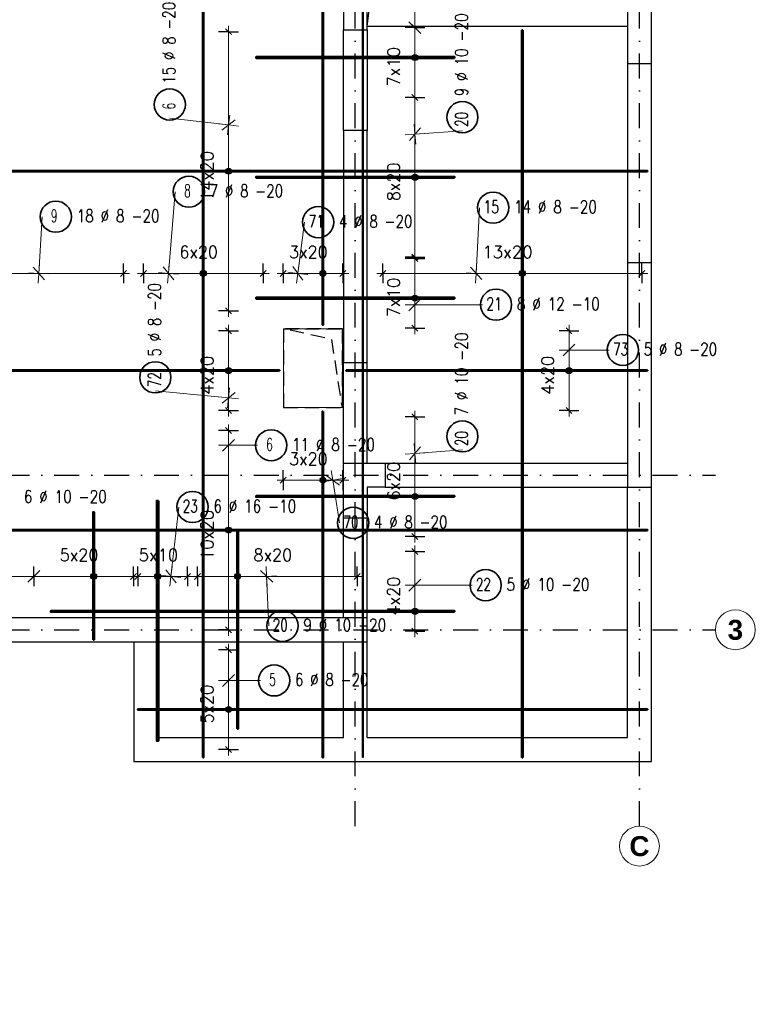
# Model space of a CAD drawing. Header units: millimetres. Extents: x -59549 to 24928, y -40343 to 39139.
# Tile 18 of 27: x 17406 to 24784, y -7466 to 2411. Entities that reach past the tile are written whole.
import ezdxf
from ezdxf.enums import TextEntityAlignment as Align

# ---------------------------------------------------------------- set-up
doc = ezdxf.new("R2010")
doc.units = ezdxf.units.MM
doc.header["$MEASUREMENT"] = 0
for name, pattern in [('DASHDOT', [25.4, 12.7, -6.35, 0, -6.35]), ('DASHDOTX2', [2, 1, -0.5, 0, -0.5]), ('Hidden', [7.14375, 4.7625, -2.38125])]:
    doc.linetypes.add(name, pattern=pattern)
for name, color, linetype in [('k-nadproża', 4, 'Hidden'), ('k-osie', 1, 'DASHDOT'), ('k-stropy', 4, 'Hidden'), ('k-ściany', 2, 'Continuous')]:
    doc.layers.add(name, color=color, linetype=linetype)
doc.layers.add('Ogólne', color=7, linetype='Continuous', lineweight=25)
doc.styles.add('ROMANS', font='romans__.ttf')
doc.styles.add('STYL_AUTOMATYCZNY_1', font='arialbd.ttf')

# ---------------------------------------------------------------- blocks, each defined once
blk = doc.blocks.new('KRESKOWANIE_7')
at = {"layer": 'Ogólne', "color": 7, "linetype": 'Continuous', "lineweight": 18, "transparency": 33554687}
for p, q in [((21.3103, 2.3911), (21.4303, 2.2711)), ((21.3703, 2.3311), (21.3703, 2.4311)), ((21.3703, 2.3311), (21.2703, 2.3311)), ((21.3703, 2.3311), (21.3703, 2.2311)), ((21.3703, 2.3311), (21.4703, 2.3311))]:
    blk.add_line(p, q, dxfattribs=at)
blk.add_lwpolyline([(21.9133, 2.7823), (21.3703, 2.7823), (21.3703, 2.3311)], dxfattribs=at)
blk = doc.blocks.new('KRESKOWANIE_8')
at = {"layer": 'Ogólne', "color": 7, "linetype": 'Continuous', "lineweight": 18, "transparency": 33554687}
for p, q in [((21.4303, -3.2022), (21.3103, -3.3222)), ((21.3703, -3.2622), (21.3703, -3.1622)), ((21.3703, -3.2622), (21.2703, -3.2622)), ((21.943, -3.2622), (21.3703, -3.2622)), ((21.3703, -3.2622), (21.4703, -3.2622)), ((21.3703, -3.2622), (21.3703, -3.3622))]:
    blk.add_line(p, q, dxfattribs=at)
blk = doc.blocks.new('KRESKOWANIE_9')
at = {"layer": 'Ogólne', "color": 7, "linetype": 'Continuous', "lineweight": 18, "transparency": 33554687}
for p, q in [((19.0021, -2.4776), (18.9224, -3.1732)), ((18.8697, -3.1067), (18.9752, -3.2396)), ((18.9224, -3.1732), (18.9338, -3.0738)), ((18.9224, -3.1732), (18.8231, -3.1618)), ((18.9224, -3.1732), (18.9111, -3.2725)), ((18.9224, -3.1732), (19.0218, -3.1845))]:
    blk.add_line(p, q, dxfattribs=at)
blk = doc.blocks.new('KRESKOWANIE_10')
at = {"layer": 'Ogólne', "color": 7, "linetype": 'Continuous', "lineweight": 18, "transparency": 33554687}
for p, q in [((17.4867, -3.2332), (17.6067, -3.1132)), ((17.5467, -3.1732), (17.5467, -3.0732)), ((17.5467, -3.1732), (17.4467, -3.1732)), ((17.5467, -3.1732), (17.6467, -3.1732)), ((17.5467, -3.1732), (17.5467, -3.2732))]:
    blk.add_line(p, q, dxfattribs=at)
blk.add_lwpolyline([(17.1013, -2.3817), (17.0217, -3.1732), (17.5467, -3.1732)], dxfattribs=at)
blk = doc.blocks.new('KRESKOWANIE_60')
at = {"layer": 'Ogólne', "color": 7, "linetype": 'Continuous', "lineweight": 18, "transparency": 33554687}
for p, q in [((22.0177, 0.5251), (21.9836, -0.1336)), ((21.9267, -0.0706), (22.0404, -0.1966)), ((21.9836, -0.1336), (21.9887, -0.0338)), ((21.9836, -0.1336), (21.8837, -0.1285)), ((21.9836, -0.1336), (21.9784, -0.2335)), ((21.9836, -0.1336), (22.0834, -0.1388))]:
    blk.add_line(p, q, dxfattribs=at)
blk = doc.blocks.new('KRESKOWANIE_61')
at = {"layer": 'Ogólne', "color": 7, "linetype": 'Continuous', "lineweight": 18, "transparency": 33554687}
for p, q in [((17.6312, 0.4346), (17.5971, -0.1336)), ((17.5408, -0.0701), (17.6534, -0.1971)), ((17.5971, -0.1336), (17.6031, -0.0338)), ((17.5971, -0.1336), (17.4972, -0.1276)), ((17.5971, -0.1336), (17.5911, -0.2334)), ((17.5971, -0.1336), (17.6969, -0.1396))]:
    blk.add_line(p, q, dxfattribs=at)
blk = doc.blocks.new('KRESKOWANIE_62')
at = {"layer": 'Ogólne', "color": 7, "linetype": 'Continuous', "lineweight": 18, "transparency": 33554687}
for p, q in [((18.966, 0.6854), (18.8978, -0.1336)), ((18.843, -0.0688), (18.9526, -0.1984)), ((18.8978, -0.1336), (18.9061, -0.034)), ((18.8978, -0.1336), (18.7981, -0.1253)), ((18.8978, -0.1336), (18.8895, -0.2333)), ((18.8978, -0.1336), (18.9975, -0.1419))]:
    blk.add_line(p, q, dxfattribs=at)
blk = doc.blocks.new('KRESKOWANIE_63')
at = {"layer": 'Ogólne', "color": 7, "linetype": 'Continuous', "lineweight": 18, "transparency": 33554687}
for p, q in [((20.2635, 0.38), (20.1952, -0.1336)), ((20.1436, -0.0662), (20.2468, -0.201)), ((20.1952, -0.1336), (20.2084, -0.0345)), ((20.1952, -0.1336), (20.0961, -0.1205)), ((20.1952, -0.1336), (20.182, -0.2328)), ((20.1952, -0.1336), (20.2943, -0.1468))]:
    blk.add_line(p, q, dxfattribs=at)
blk = doc.blocks.new('KRESKOWANIE_64')
at = {"layer": 'Ogólne', "color": 7, "linetype": 'Continuous', "lineweight": 18, "transparency": 33554687}
for p, q in [((19.5002, -4.2173), (19.5002, -4.1173)), ((19.5002, -4.2173), (19.4002, -4.2173)), ((19.5602, -4.1573), (19.4402, -4.2773)), ((19.8215, -4.2173), (19.5002, -4.2173)), ((19.5002, -4.2173), (19.6002, -4.2173)), ((19.5002, -4.2173), (19.5002, -4.3173))]:
    blk.add_line(p, q, dxfattribs=at)
blk = doc.blocks.new('KRESKOWANIE_66')
at = {"layer": 'Ogólne', "color": 7, "linetype": 'Continuous', "lineweight": 18, "transparency": 33554687}
for p, q in [((18.911, 1.423), (19.5002, 1.3547)), ((19.4337, 1.302), (19.5667, 1.4074)), ((19.5002, 1.3547), (19.5117, 1.4541)), ((19.5002, 1.3547), (19.4009, 1.3662)), ((19.5002, 1.3547), (19.4887, 1.2554)), ((19.5002, 1.3547), (19.5995, 1.3432))]:
    blk.add_line(p, q, dxfattribs=at)
blk = doc.blocks.new('KRESKOWANIE_67')
at = {"layer": 'Ogólne', "color": 7, "linetype": 'Continuous', "lineweight": 18, "transparency": 33554687}
for p, q in [((19.5002, -1.3815), (19.5095, -1.2819)), ((18.7663, -1.3133), (19.5002, -1.3815)), ((19.5002, -1.3815), (19.4006, -1.3722)), ((19.4349, -1.4357), (19.5655, -1.3273)), ((19.5002, -1.3815), (19.4909, -1.4811)), ((19.5002, -1.3815), (19.5998, -1.3908))]:
    blk.add_line(p, q, dxfattribs=at)
blk = doc.blocks.new('KRESKOWANIE_68')
at = {"layer": 'Ogólne', "color": 7, "linetype": 'Continuous', "lineweight": 18, "transparency": 33554687}
for p, q in [((22.9752, -0.8426), (22.8552, -0.9626)), ((22.9152, -0.9026), (22.9152, -0.8026)), ((22.9152, -0.9026), (22.8152, -0.9026)), ((23.3193, -0.9026), (22.9152, -0.9026)), ((22.9152, -0.9026), (23.0152, -0.9026)), ((22.9152, -0.9026), (22.9152, -1.0026))]:
    blk.add_line(p, q, dxfattribs=at)
blk = doc.blocks.new('KRESKOWANIE_69')
at = {"layer": 'Ogólne', "color": 7, "linetype": 'Continuous', "lineweight": 18, "transparency": 33554687}
for p, q in [((19.5002, -1.8588), (19.5002, -1.7588)), ((19.5002, -1.8588), (19.4002, -1.8588)), ((19.5602, -1.7988), (19.4402, -1.9188)), ((19.7912, -1.8588), (19.5002, -1.8588)), ((19.5002, -1.8588), (19.6002, -1.8588)), ((19.5002, -1.8588), (19.5002, -1.9588))]:
    blk.add_line(p, q, dxfattribs=at)
blk = doc.blocks.new('KRESKOWANIE_70')
at = {"layer": 'Ogólne', "color": 7, "linetype": 'Continuous', "lineweight": 18, "transparency": 33554687}
for p, q in [((20.6146, -2.2586), (20.4772, -2.159)), ((20.5459, -2.2088), (20.5301, -2.11)), ((20.5459, -2.2088), (20.4471, -2.2245)), ((20.5459, -2.2088), (20.6446, -2.193)), ((20.6141, -2.6362), (20.5459, -2.2088)), ((20.5459, -2.2088), (20.5616, -2.3075))]:
    blk.add_line(p, q, dxfattribs=at)
blk = doc.blocks.new('KRESKOWANIE_71')
at = {"layer": 'Ogólne', "color": 7, "linetype": 'Continuous', "lineweight": 18, "transparency": 33554687}
for p, q in [((19.9445, -3.2303), (19.8192, -3.116)), ((19.8818, -3.1732), (19.8773, -3.0733)), ((19.8818, -3.1732), (19.7819, -3.1777)), ((19.8818, -3.1732), (19.9817, -3.1686)), ((19.9046, -3.6694), (19.8818, -3.1732)), ((19.8818, -3.1732), (19.8864, -3.2731))]:
    blk.add_line(p, q, dxfattribs=at)
blk = doc.blocks.new('KRESKOWANIE_72')
at = {"layer": 'Ogólne', "color": 7, "linetype": 'Continuous', "lineweight": 18, "transparency": 33554687}
for p, q in [((21.4259, -1.8756), (21.3148, -2.0039)), ((21.3703, -1.9398), (21.3632, -1.84)), ((21.3703, -1.9398), (21.2706, -1.9469)), ((21.8458, -1.9056), (21.3703, -1.9398)), ((21.3703, -1.9398), (21.4701, -1.9326)), ((21.3703, -1.9398), (21.3775, -2.0395))]:
    blk.add_line(p, q, dxfattribs=at)
blk = doc.blocks.new('KRESKOWANIE_73')
at = {"layer": 'Ogólne', "color": 7, "linetype": 'Continuous', "lineweight": 18, "transparency": 33554687}
for p, q in [((21.4303, -0.3881), (21.3103, -0.5081)), ((21.3703, -0.4481), (21.3703, -0.3481)), ((21.3703, -0.4481), (21.2703, -0.4481)), ((22.0468, -0.4481), (21.3703, -0.4481)), ((21.3703, -0.4481), (21.4703, -0.4481)), ((21.3703, -0.4481), (21.3703, -0.5481))]:
    blk.add_line(p, q, dxfattribs=at)
blk = doc.blocks.new('KRESKOWANIE_74')
at = {"layer": 'Ogólne', "color": 7, "linetype": 'Continuous', "lineweight": 18, "transparency": 33554687}
for p, q in [((21.4259, 1.3269), (21.3148, 1.1986)), ((21.3703, 1.2627), (21.3632, 1.3625)), ((21.8458, 1.2969), (21.3703, 1.2627)), ((21.3703, 1.2627), (21.2706, 1.2556)), ((21.3703, 1.2627), (21.4701, 1.2699)), ((21.3703, 1.2627), (21.3775, 1.163))]:
    blk.add_line(p, q, dxfattribs=at)

msp = doc.modelspace()

# ---------------------------------------------------------------- hatches: boundary and pattern name
at = {"layer": 'Ogólne', "linetype": 'Continuous', "lineweight": 25, "transparency": 33554687}
for points in [[(21340.33, 2031.08), (21400.33, 2031.08), (21396.13, 2046.08)], [(21340.33, 2031.08), (21396.13, 2046.08), (21344.53, 2046.08)], [(21344.53, 2016.08), (21400.33, 2031.08), (21340.33, 2031.08)], [(21344.53, 2046.08), (21396.13, 2046.08), (21385.33, 2056.88)], [(21344.53, 2046.08), (21385.33, 2056.88), (21355.33, 2056.88)], [(21344.53, 2016.08), (21396.13, 2016.08), (21400.33, 2031.08)], [(21355.33, 2005.28), (21396.13, 2016.08), (21344.53, 2016.08)], [(21355.33, 2056.88), (21385.33, 2056.88), (21370.33, 2061.08)], [(21355.33, 2005.28), (21385.33, 2005.28), (21396.13, 2016.08)], [(21385.33, 2005.28), (21355.33, 2005.28), (21370.33, 2001.08)], [(19470.21, 890.82), (19530.21, 890.82), (19526.01, 905.82)], [(19470.21, 890.82), (19526.01, 905.82), (19474.41, 905.82)], [(19474.41, 875.82), (19530.21, 890.82), (19470.21, 890.82)], [(19474.41, 905.82), (19526.01, 905.82), (19515.21, 916.62)], [(19474.41, 905.82), (19515.21, 916.62), (19485.21, 916.62)], [(19474.41, 875.82), (19526.01, 875.82), (19530.21, 890.82)], [(19485.21, 916.62), (19515.21, 916.62), (19500.21, 920.82)], [(19485.21, 865.02), (19526.01, 875.82), (19474.41, 875.82)], [(19485.21, 865.02), (19515.21, 865.02), (19526.01, 875.82)], [(19515.21, 865.02), (19485.21, 865.02), (19500.21, 860.82)], [(21340.33, 830.34), (21400.33, 830.34), (21396.13, 845.34)], [(21340.33, 830.34), (21396.13, 845.34), (21344.53, 845.34)], [(21344.53, 815.34), (21400.33, 830.34), (21340.33, 830.34)], [(21344.53, 845.34), (21396.13, 845.34), (21385.33, 856.14)], [(21344.53, 845.34), (21385.33, 856.14), (21355.33, 856.14)], [(21344.53, 815.34), (21396.13, 815.34), (21400.33, 830.34)], [(21355.33, 804.54), (21396.13, 815.34), (21344.53, 815.34)], [(21355.33, 856.14), (21385.33, 856.14), (21370.33, 860.34)], [(21355.33, 804.54), (21385.33, 804.54), (21396.13, 815.34)], [(21385.33, 804.54), (21355.33, 804.54), (21370.33, 800.34)], [(19220.93, -148.62), (19220.93, -118.62), (19216.73, -133.62)], [(19220.93, -118.62), (19231.73, -159.42), (19231.73, -107.82)], [(19220.93, -118.62), (19220.93, -148.62), (19231.73, -159.42)], [(19231.73, -107.82), (19246.73, -163.62), (19246.73, -103.62)], [(19231.73, -107.82), (19231.73, -159.42), (19246.73, -163.62)], [(19246.73, -103.62), (19246.73, -163.62), (19261.73, -159.42)], [(19246.73, -103.62), (19261.73, -159.42), (19261.73, -107.82)], [(19261.73, -107.82), (19261.73, -159.42), (19272.53, -148.62)], [(19261.73, -107.82), (19272.53, -148.62), (19272.53, -118.62)], [(19272.53, -118.62), (19272.53, -148.62), (19276.73, -133.62)], [(20420.93, -148.62), (20420.93, -118.62), (20416.73, -133.62)], [(20420.93, -118.62), (20431.73, -159.42), (20431.73, -107.82)], [(20420.93, -118.62), (20420.93, -148.62), (20431.73, -159.42)], [(20431.73, -107.82), (20446.73, -163.62), (20446.73, -103.62)], [(20431.73, -107.82), (20431.73, -159.42), (20446.73, -163.62)], [(20446.73, -103.62), (20446.73, -163.62), (20461.73, -159.42)], [(20446.73, -103.62), (20461.73, -159.42), (20461.73, -107.82)], [(20461.73, -107.82), (20461.73, -159.42), (20472.53, -148.62)], [(20461.73, -107.82), (20472.53, -148.62), (20472.53, -118.62)], [(20472.53, -118.62), (20472.53, -148.62), (20476.73, -133.62)], [(22420.93, -148.62), (22420.93, -118.62), (22416.73, -133.62)], [(22420.93, -118.62), (22431.73, -159.42), (22431.73, -107.82)], [(22420.93, -118.62), (22420.93, -148.62), (22431.73, -159.42)], [(22431.73, -107.82), (22446.73, -163.62), (22446.73, -103.62)], [(22431.73, -107.82), (22431.73, -159.42), (22446.73, -163.62)], [(22446.73, -103.62), (22446.73, -163.62), (22461.73, -159.42)], [(22446.73, -103.62), (22461.73, -159.42), (22461.73, -107.82)], [(22461.73, -107.82), (22461.73, -159.42), (22472.53, -148.62)], [(22461.73, -107.82), (22472.53, -148.62), (22472.53, -118.62)], [(22472.53, -118.62), (22472.53, -148.62), (22476.73, -133.62)], [(21340.33, -383.1), (21400.33, -383.1), (21396.13, -368.1)], [(21340.33, -383.1), (21396.13, -368.1), (21344.53, -368.1)], [(21344.53, -398.1), (21400.33, -383.1), (21340.33, -383.1)], [(21344.53, -368.1), (21396.13, -368.1), (21385.33, -357.3)], [(21344.53, -368.1), (21385.33, -357.3), (21355.33, -357.3)], [(21344.53, -398.1), (21396.13, -398.1), (21400.33, -383.1)], [(21355.33, -357.3), (21385.33, -357.3), (21370.33, -353.1)], [(21355.33, -408.9), (21396.13, -398.1), (21344.53, -398.1)], [(21355.33, -408.9), (21385.33, -408.9), (21396.13, -398.1)], [(21385.33, -408.9), (21355.33, -408.9), (21370.33, -413.1)], [(19474.41, -1094.18), (19526.01, -1094.18), (19515.21, -1083.38)], [(19474.41, -1094.18), (19515.21, -1083.38), (19485.21, -1083.38)], [(19485.21, -1083.38), (19515.21, -1083.38), (19500.21, -1079.18)], [(22889.42, -1094.18), (22941.02, -1094.18), (22930.22, -1083.38)], [(22889.42, -1094.18), (22930.22, -1083.38), (22900.22, -1083.38)], [(22900.22, -1083.38), (22930.22, -1083.38), (22915.22, -1079.18)], [(19470.21, -1109.18), (19530.21, -1109.18), (19526.01, -1094.18)], [(19470.21, -1109.18), (19526.01, -1094.18), (19474.41, -1094.18)], [(19474.41, -1124.18), (19530.21, -1109.18), (19470.21, -1109.18)], [(19474.41, -1124.18), (19526.01, -1124.18), (19530.21, -1109.18)], [(19485.21, -1134.98), (19526.01, -1124.18), (19474.41, -1124.18)], [(19485.21, -1134.98), (19515.21, -1134.98), (19526.01, -1124.18)], [(19515.21, -1134.98), (19485.21, -1134.98), (19500.21, -1139.18)], [(22885.22, -1109.18), (22945.22, -1109.18), (22941.02, -1094.18)], [(22885.22, -1109.18), (22941.02, -1094.18), (22889.42, -1094.18)], [(22889.42, -1124.18), (22945.22, -1109.18), (22885.22, -1109.18)], [(22889.42, -1124.18), (22941.02, -1124.18), (22945.22, -1109.18)], [(22900.22, -1134.98), (22941.02, -1124.18), (22889.42, -1124.18)], [(22900.22, -1134.98), (22930.22, -1134.98), (22941.02, -1124.18)], [(22930.22, -1134.98), (22900.22, -1134.98), (22915.22, -1139.18)], [(20420.93, -2223.77), (20420.93, -2193.77), (20416.73, -2208.77)], [(20420.93, -2193.77), (20431.73, -2234.57), (20431.73, -2182.97)], [(20420.93, -2193.77), (20420.93, -2223.77), (20431.73, -2234.57)], [(20431.73, -2182.97), (20446.73, -2238.77), (20446.73, -2178.77)], [(20431.73, -2182.97), (20431.73, -2234.57), (20446.73, -2238.77)], [(20446.73, -2178.77), (20446.73, -2238.77), (20461.73, -2234.57)], [(20446.73, -2178.77), (20461.73, -2234.57), (20461.73, -2182.97)], [(20461.73, -2182.97), (20461.73, -2234.57), (20472.53, -2223.77)], [(20461.73, -2182.97), (20472.53, -2223.77), (20472.53, -2193.77)], [(20472.53, -2193.77), (20472.53, -2223.77), (20476.73, -2208.77)], [(21340.33, -2372.15), (21400.33, -2372.15), (21396.13, -2357.15)], [(21340.33, -2372.15), (21396.13, -2357.15), (21344.53, -2357.15)], [(21344.53, -2357.15), (21396.13, -2357.15), (21385.33, -2346.35)], [(21344.53, -2357.15), (21385.33, -2346.35), (21355.33, -2346.35)], [(21355.33, -2346.35), (21385.33, -2346.35), (21370.33, -2342.15)], [(21344.53, -2387.15), (21400.33, -2372.15), (21340.33, -2372.15)], [(21344.53, -2387.15), (21396.13, -2387.15), (21400.33, -2372.15)], [(21355.33, -2397.95), (21396.13, -2387.15), (21344.53, -2387.15)], [(21355.33, -2397.95), (21385.33, -2397.95), (21396.13, -2387.15)], [(21385.33, -2397.95), (21355.33, -2397.95), (21370.33, -2402.15)], [(19470.21, -2709.18), (19530.21, -2709.18), (19526.01, -2694.18)], [(19470.21, -2709.18), (19526.01, -2694.18), (19474.41, -2694.18)], [(19474.41, -2724.18), (19530.21, -2709.18), (19470.21, -2709.18)], [(19474.41, -2694.18), (19526.01, -2694.18), (19515.21, -2683.38)], [(19474.41, -2694.18), (19515.21, -2683.38), (19485.21, -2683.38)], [(19474.41, -2724.18), (19526.01, -2724.18), (19530.21, -2709.18)], [(19485.21, -2734.98), (19526.01, -2724.18), (19474.41, -2724.18)], [(19485.21, -2683.38), (19515.21, -2683.38), (19500.21, -2679.18)], [(19485.21, -2734.98), (19515.21, -2734.98), (19526.01, -2724.18)], [(19515.21, -2734.98), (19485.21, -2734.98), (19500.21, -2739.18)], [(18120.93, -3188.16), (18120.93, -3158.16), (18116.73, -3173.16)], [(18120.93, -3158.16), (18131.73, -3198.96), (18131.73, -3147.36)], [(18120.93, -3158.16), (18120.93, -3188.16), (18131.73, -3198.96)], [(18131.73, -3147.36), (18146.73, -3203.16), (18146.73, -3143.16)], [(18131.73, -3147.36), (18131.73, -3198.96), (18146.73, -3203.16)], [(18146.73, -3143.16), (18146.73, -3203.16), (18161.73, -3198.96)], [(18146.73, -3143.16), (18161.73, -3198.96), (18161.73, -3147.36)], [(18161.73, -3147.36), (18161.73, -3198.96), (18172.53, -3188.16)], [(18161.73, -3147.36), (18172.53, -3188.16), (18172.53, -3158.16)], [(18172.53, -3158.16), (18172.53, -3188.16), (18176.73, -3173.16)], [(18763.17, -3188.16), (18763.17, -3158.16), (18758.97, -3173.16)], [(18763.17, -3158.16), (18773.97, -3198.96), (18773.97, -3147.36)], [(18763.17, -3158.16), (18763.17, -3188.16), (18773.97, -3198.96)], [(18773.97, -3147.36), (18788.97, -3203.16), (18788.97, -3143.16)], [(18773.97, -3147.36), (18773.97, -3198.96), (18788.97, -3203.16)], [(18788.97, -3143.16), (18788.97, -3203.16), (18803.97, -3198.96)], [(18788.97, -3143.16), (18803.97, -3198.96), (18803.97, -3147.36)], [(18803.97, -3147.36), (18803.97, -3198.96), (18814.77, -3188.16)], [(18803.97, -3147.36), (18814.77, -3188.16), (18814.77, -3158.16)], [(18814.77, -3158.16), (18814.77, -3188.16), (18818.97, -3173.16)], [(19564.55, -3188.16), (19564.55, -3158.16), (19560.35, -3173.16)], [(19564.55, -3158.16), (19575.35, -3198.96), (19575.35, -3147.36)], [(19564.55, -3158.16), (19564.55, -3188.16), (19575.35, -3198.96)], [(19575.35, -3147.36), (19590.35, -3203.16), (19590.35, -3143.16)], [(19575.35, -3147.36), (19575.35, -3198.96), (19590.35, -3203.16)], [(19590.35, -3143.16), (19590.35, -3203.16), (19605.35, -3198.96)], [(19590.35, -3143.16), (19605.35, -3198.96), (19605.35, -3147.36)], [(19605.35, -3147.36), (19605.35, -3198.96), (19616.15, -3188.16)], [(19605.35, -3147.36), (19616.15, -3188.16), (19616.15, -3158.16)], [(19616.15, -3158.16), (19616.15, -3188.16), (19620.35, -3173.16)], [(21340.33, -3524.65), (21400.33, -3524.65), (21396.13, -3509.65)], [(21340.33, -3524.65), (21396.13, -3509.65), (21344.53, -3509.65)], [(21344.53, -3539.65), (21400.33, -3524.65), (21340.33, -3524.65)], [(21344.53, -3509.65), (21396.13, -3509.65), (21385.33, -3498.85)], [(21344.53, -3509.65), (21385.33, -3498.85), (21355.33, -3498.85)], [(21344.53, -3539.65), (21396.13, -3539.65), (21400.33, -3524.65)], [(21355.33, -3550.45), (21396.13, -3539.65), (21344.53, -3539.65)], [(21355.33, -3498.85), (21385.33, -3498.85), (21370.33, -3494.65)], [(21355.33, -3550.45), (21385.33, -3550.45), (21396.13, -3539.65)], [(21385.33, -3550.45), (21355.33, -3550.45), (21370.33, -3554.65)], [(19470.21, -4509.18), (19530.21, -4509.18), (19526.01, -4494.18)], [(19470.21, -4509.18), (19526.01, -4494.18), (19474.41, -4494.18)], [(19474.41, -4524.18), (19530.21, -4509.18), (19470.21, -4509.18)], [(19474.41, -4494.18), (19526.01, -4494.18), (19515.21, -4483.38)], [(19474.41, -4494.18), (19515.21, -4483.38), (19485.21, -4483.38)], [(19474.41, -4524.18), (19526.01, -4524.18), (19530.21, -4509.18)], [(19485.21, -4534.98), (19526.01, -4524.18), (19474.41, -4524.18)], [(19485.21, -4483.38), (19515.21, -4483.38), (19500.21, -4479.18)], [(19485.21, -4534.98), (19515.21, -4534.98), (19526.01, -4524.18)], [(19515.21, -4534.98), (19485.21, -4534.98), (19500.21, -4539.18)]]:
    msp.add_hatch(color=7, dxfattribs=at).paths.add_polyline_path(points)

# ---------------------------------------------------------------- linework, layer by layer
at = {"layer": 'k-nadproża', "linetype": 'Continuous', "ltscale": 30}
for p, q in [((20651.73, 1300.82), (20651.73, 2310.82)), ((20891.73, 2344.82), (23501.73, 2344.82)), ((20891.73, 2310.82), (20891.73, 1300.82)), ((23501.73, 1970.82), (23501.73, -29.18)), ((23741.73, -29.18), (23741.73, 1970.82)), ((20651.73, -2039.18), (20651.73, -1029.18)), ((20891.73, -2039.18), (20891.73, -1029.18)), ((21071.73, -2039.18), (23501.73, -2039.18)), ((21071.73, -2279.18), (23501.73, -2279.18)), ((20651.73, -3589.18), (20651.73, -2589.18)), ((20891.73, -3589.18), (20891.73, -2589.18)), ((20651.73, -4789.18), (20651.73, -3829.18)), ((20891.73, -4789.18), (20891.73, -3829.18))]:
    msp.add_line(p, q, dxfattribs=at)
for points in [[(18551.73, -3829.18), (18551.73, -5029.18), (23741.73, -5029.18), (23741.73, -2279.18)], [(20891.73, -4789.18), (23501.73, -4789.18), (23501.73, -2279.18)], [(18791.73, -3829.18), (18791.73, -4789.18), (20651.73, -4789.18)]]:
    msp.add_lwpolyline(points, dxfattribs=at)
at = {"layer": 'k-osie', "linetype": 'DASHDOTX2', "ltscale": 250}
for p, q in [((20771.73, -5679.37), (20771.73, 8410.82)), ((23621.73, -5679.37), (23621.73, 8410.82)), ((12751.73, -2159.18), (24383.83, -2159.18)), ((12751.73, -3709.18), (24383.83, -3709.18))]:
    msp.add_line(p, q, dxfattribs=at)
at = {"layer": 'k-osie', "color": 3, "linetype": 'Continuous', "lineweight": 13}
for centre in [(24583.83, -3709.18), (23621.73, -5879.37)]:
    msp.add_circle(centre, 200, dxfattribs=at)
at = {"layer": 'k-stropy', "color": 1, "linetype": 'Continuous', "ltscale": 30}
msp.add_line((20891.73, 2344.82), (21291.73, 5570.82), dxfattribs=at)
at = {"layer": 'k-stropy', "color": 1, "linetype": 'Hidden', "ltscale": 30, "flags": 128}
msp.add_lwpolyline([(20051.73, -689.18), (20641.73, -689.18), (20641.73, -1479.18), (20534.87, -794.51)], close=True, dxfattribs=at)
at = {"layer": 'k-stropy', "color": 1, "linetype": 'Hidden', "ltscale": 30}
msp.add_lwpolyline([(20051.73, -1479.18), (20641.73, -1479.18), (20641.73, -689.18), (20051.73, -689.18)], close=True, dxfattribs=at)
at = {"layer": 'k-ściany'}
for points in [[(15191.73, -3589.18), (15191.73, 5970.82), (16751.73, 5970.82), (16751.73, 6210.82), (14951.73, 6210.82), (14951.73, -7466.31), (15191.73, -7466.31), (15191.73, -3829.18), (20891.73, -3829.18), (20891.73, -3589.18), (15191.73, -3589.18)], [(19591.73, 6210.82), (19591.73, 5970.82), (20651.73, 5970.82), (20651.73, 2310.82), (20891.73, 2310.82), (20891.73, 5970.82), (23501.73, 5970.82), (23501.73, 1970.82), (23741.73, 1970.82), (23741.73, 6210.82), (19591.73, 6210.82)], [(20651.73, -1029.18), (20891.73, -1029.18), (20891.73, 1300.82), (20651.73, 1300.82), (20651.73, -1029.18)], [(23741.73, -2279.18), (23741.73, -29.18), (23501.73, -29.18), (23501.73, -2279.18), (23741.73, -2279.18)], [(21071.73, -2279.18), (20891.73, -2279.18), (20891.73, -2589.18), (20651.73, -2589.18), (20651.73, -2039.18), (21071.73, -2039.18), (21071.73, -2279.18)]]:
    msp.add_lwpolyline(points, dxfattribs=at)
at = {"layer": 'Ogólne', "color": 7, "linetype": 'Continuous', "lineweight": 18, "transparency": 33554687}
for p, q in [((21370.33, 2331.08), (21370.33, 2391.08)), ((19500.21, 2290.82), (19500.21, 2350.82)), ((19500.21, 890.82), (19500.21, 2290.82)), ((21370.33, 2031.08), (21370.33, 2331.08)), ((21370.33, 1631.08), (21370.33, 2031.08)), ((21370.33, 1630.34), (21370.33, 1690.34)), ((21370.33, 1631.08), (21370.33, 1571.08)), ((21370.33, 830.34), (21370.33, 1630.34)), ((19500.21, -509.18), (19500.21, 890.82)), ((21370.33, 30.34), (21370.33, 830.34)), ((21370.33, 16.9), (21370.33, 76.9)), ((21370.33, 30.34), (21370.33, -29.66)), ((21370.33, -383.1), (21370.33, 16.9)), ((16646.73, -133.62), (18446.73, -133.62)), ((18446.73, -133.62), (18506.73, -133.62)), ((18646.73, -133.62), (18586.73, -133.62)), ((19246.73, -133.62), (19846.73, -133.62)), ((19846.73, -133.62), (19906.73, -133.62)), ((20046.73, -133.62), (19986.73, -133.62)), ((20046.73, -133.62), (20446.73, -133.62)), ((20446.73, -133.62), (20646.73, -133.62)), ((20646.73, -133.62), (20706.73, -133.62)), ((21046.73, -133.62), (20986.73, -133.62)), ((22446.73, -133.62), (23646.73, -133.62)), ((23646.73, -133.62), (23706.73, -133.62)), ((21370.33, -683.1), (21370.33, -383.1)), ((19500.21, -509.18), (19500.21, -569.18)), ((19500.21, -709.18), (19500.21, -649.18)), ((21370.33, -683.1), (21370.33, -743.1)), ((22915.22, -709.18), (22915.22, -649.18)), ((19500.21, -1109.18), (19500.21, -709.18)), ((22915.22, -1109.18), (22915.22, -709.18)), ((19500.21, -1509.18), (19500.21, -1109.18)), ((22915.22, -1509.18), (22915.22, -1109.18)), ((19500.21, -1509.18), (19500.21, -1569.18)), ((21370.33, -1572.15), (21370.33, -1512.15)), ((21370.33, -2372.15), (21370.33, -1572.15)), ((22915.22, -1509.18), (22915.22, -1569.18)), ((19500.21, -1709.18), (19500.21, -1649.18)), ((19500.21, -2709.18), (19500.21, -1709.18)), ((20046.73, -2208.77), (19986.73, -2208.77)), ((20046.73, -2208.77), (20446.73, -2208.77)), ((20446.73, -2208.77), (20646.73, -2208.77)), ((20646.73, -2208.77), (20706.73, -2208.77)), ((21370.33, -2772.15), (21370.33, -2372.15)), ((19500.21, -3709.18), (19500.21, -2709.18)), ((21370.33, -2772.15), (21370.33, -2832.15)), ((21370.33, -2924.65), (21370.33, -2864.65)), ((21370.33, -3524.65), (21370.33, -2924.65)), ((17546.73, -3173.16), (17486.73, -3173.16)), ((18146.73, -3173.16), (18546.73, -3173.16)), ((18588.97, -3173.16), (18528.97, -3173.16)), ((18546.73, -3173.16), (18606.73, -3173.16)), ((18588.97, -3173.16), (18788.97, -3173.16)), ((18788.97, -3173.16), (19088.97, -3173.16)), ((19088.97, -3173.16), (19148.97, -3173.16)), ((19190.35, -3173.16), (19130.35, -3173.16)), ((19590.35, -3173.16), (20790.35, -3173.16)), ((20790.35, -3173.16), (20850.35, -3173.16)), ((21370.33, -3724.65), (21370.33, -3524.65)), ((19500.21, -3709.18), (19500.21, -3769.18)), ((21370.33, -3724.65), (21370.33, -3784.65)), ((19500.21, -3909.18), (19500.21, -3849.18)), ((19500.21, -4509.18), (19500.21, -3909.18)), ((19500.21, -4909.18), (19500.21, -4509.18)), ((19500.21, -4909.18), (19500.21, -4969.18))]:
    msp.add_line(p, q, dxfattribs=at)
at = {"layer": 'Ogólne', "color": 7, "linetype": 'Continuous', "lineweight": 25, "transparency": 33554687}
for p, q in [((19500.21, 2290.82), (19400.21, 2290.82)), ((19530.21, 2260.82), (19470.21, 2320.82)), ((19500.21, 2290.82), (19600.21, 2290.82)), ((21370.33, 2331.08), (21270.33, 2331.08)), ((21400.33, 2301.08), (21340.33, 2361.08)), ((21370.33, 2331.08), (21470.33, 2331.08)), ((21370.33, 2031.08), (21270.33, 2031.08)), ((21370.33, 2031.08), (21470.33, 2031.08)), ((21370.33, 1631.08), (21270.33, 1631.08)), ((21370.33, 1630.34), (21270.33, 1630.34)), ((21400.33, 1601.08), (21340.33, 1661.08)), ((21400.33, 1600.34), (21340.33, 1660.34)), ((21370.33, 1631.08), (21470.33, 1631.08)), ((21370.33, 1630.34), (21470.33, 1630.34)), ((19500.21, 890.82), (19400.21, 890.82)), ((19500.21, 890.82), (19600.21, 890.82)), ((21370.33, 830.34), (21270.33, 830.34)), ((21370.33, 830.34), (21470.33, 830.34)), ((21370.33, 30.34), (21270.33, 30.34)), ((21370.33, 16.9), (21270.33, 16.9)), ((21400.33, 0.34), (21340.33, 60.34)), ((21400.33, -13.1), (21340.33, 46.9)), ((21370.33, 30.34), (21470.33, 30.34)), ((21370.33, 16.9), (21470.33, 16.9)), ((18446.73, -133.62), (18446.73, -33.62)), ((18646.73, -133.62), (18646.73, -33.62)), ((19246.73, -133.62), (19246.73, -33.62)), ((19846.73, -133.62), (19846.73, -33.62)), ((20046.73, -133.62), (20046.73, -33.62)), ((20446.73, -133.62), (20446.73, -33.62)), ((20646.73, -133.62), (20646.73, -33.62)), ((21046.73, -133.62), (21046.73, -33.62)), ((22446.73, -133.62), (22446.73, -33.62)), ((23646.73, -133.62), (23646.73, -33.62)), ((18416.73, -163.62), (18476.73, -103.62)), ((18446.73, -133.62), (18446.73, -233.62)), ((18616.73, -163.62), (18676.73, -103.62)), ((18646.73, -133.62), (18646.73, -233.62)), ((19246.73, -133.62), (19246.73, -233.62)), ((19816.73, -163.62), (19876.73, -103.62)), ((19846.73, -133.62), (19846.73, -233.62)), ((20016.73, -163.62), (20076.73, -103.62)), ((20046.73, -133.62), (20046.73, -233.62)), ((20446.73, -133.62), (20446.73, -233.62)), ((20616.73, -163.62), (20676.73, -103.62)), ((20646.73, -133.62), (20646.73, -233.62)), ((21016.73, -163.62), (21076.73, -103.62)), ((21046.73, -133.62), (21046.73, -233.62)), ((22446.73, -133.62), (22446.73, -233.62)), ((23616.73, -163.62), (23676.73, -103.62)), ((23646.73, -133.62), (23646.73, -233.62)), ((21370.33, -383.1), (21270.33, -383.1)), ((21370.33, -383.1), (21470.33, -383.1)), ((19530.21, -539.18), (19470.21, -479.18)), ((19500.21, -509.18), (19400.21, -509.18)), ((19500.21, -509.18), (19600.21, -509.18)), ((19530.21, -739.18), (19470.21, -679.18)), ((21370.33, -683.1), (21270.33, -683.1)), ((21400.33, -713.1), (21340.33, -653.1)), ((21370.33, -683.1), (21470.33, -683.1)), ((22945.22, -739.18), (22885.22, -679.18)), ((19500.21, -709.18), (19400.21, -709.18)), ((19500.21, -709.18), (19600.21, -709.18)), ((22915.22, -709.18), (22815.22, -709.18)), ((22915.22, -709.18), (23015.22, -709.18)), ((19500.21, -1109.18), (19400.21, -1109.18)), ((19500.21, -1109.18), (19600.21, -1109.18)), ((22915.22, -1109.18), (22815.22, -1109.18)), ((22915.22, -1109.18), (23015.22, -1109.18)), ((19530.21, -1539.18), (19470.21, -1479.18)), ((22945.22, -1539.18), (22885.22, -1479.18)), ((19500.21, -1509.18), (19400.21, -1509.18)), ((19500.21, -1509.18), (19600.21, -1509.18)), ((21370.33, -1572.15), (21270.33, -1572.15)), ((21400.33, -1602.15), (21340.33, -1542.15)), ((21370.33, -1572.15), (21470.33, -1572.15)), ((22915.22, -1509.18), (22815.22, -1509.18)), ((22915.22, -1509.18), (23015.22, -1509.18)), ((19500.21, -1709.18), (19400.21, -1709.18)), ((19530.21, -1739.18), (19470.21, -1679.18)), ((19500.21, -1709.18), (19600.21, -1709.18)), ((20046.73, -2208.77), (20046.73, -2108.77)), ((20446.73, -2208.77), (20446.73, -2108.77)), ((20646.73, -2208.77), (20646.73, -2108.77)), ((20016.73, -2238.77), (20076.73, -2178.77)), ((20046.73, -2208.77), (20046.73, -2308.77)), ((20446.73, -2208.77), (20446.73, -2308.77)), ((20616.73, -2238.77), (20676.73, -2178.77)), ((20646.73, -2208.77), (20646.73, -2308.77)), ((21370.33, -2372.15), (21270.33, -2372.15)), ((21370.33, -2372.15), (21470.33, -2372.15)), ((19500.21, -2709.18), (19400.21, -2709.18)), ((19500.21, -2709.18), (19600.21, -2709.18)), ((21400.33, -2802.15), (21340.33, -2742.15)), ((21370.33, -2772.15), (21270.33, -2772.15)), ((21370.33, -2772.15), (21470.33, -2772.15)), ((21370.33, -2924.65), (21270.33, -2924.65)), ((21400.33, -2954.65), (21340.33, -2894.65)), ((21370.33, -2924.65), (21470.33, -2924.65)), ((17516.73, -3203.16), (17576.73, -3143.16)), ((17546.73, -3173.16), (17546.73, -3073.16)), ((18146.73, -3173.16), (18146.73, -3073.16)), ((18516.73, -3203.16), (18576.73, -3143.16)), ((18546.73, -3173.16), (18546.73, -3073.16)), ((18558.97, -3203.16), (18618.97, -3143.16)), ((18588.97, -3173.16), (18588.97, -3073.16)), ((18788.97, -3173.16), (18788.97, -3073.16)), ((19058.97, -3203.16), (19118.97, -3143.16)), ((19088.97, -3173.16), (19088.97, -3073.16)), ((19160.35, -3203.16), (19220.35, -3143.16)), ((19190.35, -3173.16), (19190.35, -3073.16)), ((19590.35, -3173.16), (19590.35, -3073.16)), ((20760.35, -3203.16), (20820.35, -3143.16)), ((20790.35, -3173.16), (20790.35, -3073.16)), ((17546.73, -3173.16), (17546.73, -3273.16)), ((18146.73, -3173.16), (18146.73, -3273.16)), ((18546.73, -3173.16), (18546.73, -3273.16)), ((18588.97, -3173.16), (18588.97, -3273.16)), ((18788.97, -3173.16), (18788.97, -3273.16)), ((19088.97, -3173.16), (19088.97, -3273.16)), ((19190.35, -3173.16), (19190.35, -3273.16)), ((19590.35, -3173.16), (19590.35, -3273.16)), ((20790.35, -3173.16), (20790.35, -3273.16)), ((21370.33, -3524.65), (21270.33, -3524.65)), ((21370.33, -3524.65), (21470.33, -3524.65)), ((19500.21, -3709.18), (19400.21, -3709.18)), ((19530.21, -3739.18), (19470.21, -3679.18)), ((19500.21, -3709.18), (19600.21, -3709.18)), ((21370.33, -3724.65), (21270.33, -3724.65)), ((21400.33, -3754.65), (21340.33, -3694.65)), ((21370.33, -3724.65), (21470.33, -3724.65)), ((19500.21, -3909.18), (19400.21, -3909.18)), ((19530.21, -3939.18), (19470.21, -3879.18)), ((19500.21, -3909.18), (19600.21, -3909.18)), ((19500.21, -4509.18), (19400.21, -4509.18)), ((19500.21, -4509.18), (19600.21, -4509.18)), ((19500.21, -4909.18), (19400.21, -4909.18)), ((19530.21, -4939.18), (19470.21, -4879.18)), ((19500.21, -4909.18), (19600.21, -4909.18))]:
    msp.add_line(p, q, dxfattribs=at)
at = {"layer": 'Ogólne', "color": 5, "linetype": 'Continuous', "lineweight": 50, "transparency": 33554687}
for points in [[(19250.73, 6170.82), (19250.73, -4989.18), (19242.73, -4989.18), (19242.73, 6170.82), (19250.73, 6170.82)], [(20450.73, 6170.82), (20450.73, -649.18), (20442.73, -649.18), (20442.73, 6170.82), (20450.73, 6170.82)], [(22450.73, 2304.82), (22450.73, -4989.18), (22442.73, -4989.18), (22442.73, 2304.82), (22450.73, 2304.82)], [(21766.73, 2025.08), (19776.73, 2025.08), (19776.73, 2037.08), (21766.73, 2037.08), (21766.73, 2025.08)], [(23701.73, 886.82), (14991.73, 886.82), (14991.73, 894.82), (23701.73, 894.82), (23701.73, 886.82)], [(21766.73, 825.34), (19776.73, 825.34), (19776.73, 835.34), (21766.73, 835.34), (21766.73, 825.34)], [(21766.73, -389.1), (19776.73, -389.1), (19776.73, -377.1), (21766.73, -377.1), (21766.73, -389.1)], [(20011.73, -1113.18), (14991.73, -1113.18), (14991.73, -1105.18), (20011.73, -1105.18), (20011.73, -1113.18)], [(23701.73, -1113.18), (20681.73, -1113.18), (20681.73, -1105.18), (23701.73, -1105.18), (23701.73, -1113.18)], [(20450.73, -1519.18), (20450.73, -4989.18), (20442.73, -4989.18), (20442.73, -1519.18), (20450.73, -1519.18)], [(21766.73, -2377.15), (19776.73, -2377.15), (19776.73, -2367.15), (21766.73, -2367.15), (21766.73, -2377.15)], [(18796.97, -2414.18), (18796.97, -4824.18), (18780.97, -4824.18), (18780.97, -2414.18), (18796.97, -2414.18)], [(18141.73, -3809.18), (18141.73, -2529.18), (18151.73, -2529.18), (18151.73, -3809.18), (18141.73, -3809.18)], [(23701.73, -2713.18), (14991.73, -2713.18), (14991.73, -2705.18), (23701.73, -2705.18), (23701.73, -2713.18)], [(19585.35, -4704.18), (19585.35, -2714.18), (19595.35, -2714.18), (19595.35, -4704.18), (19585.35, -4704.18)], [(21766.73, -3529.65), (17716.73, -3529.65), (17716.73, -3519.65), (21766.73, -3519.65), (21766.73, -3529.65)], [(23701.73, -4513.18), (18591.73, -4513.18), (18591.73, -4505.18), (23701.73, -4505.18), (23701.73, -4513.18)]]:
    msp.add_lwpolyline(points, dxfattribs=at)
at = {"layer": 'Ogólne', "color": 7, "linetype": 'Continuous', "lineweight": 25, "transparency": 33554687}
msp.add_lwpolyline([(20850.73, 6170.82), (20850.73, -4989.18), (20842.73, -4989.18), (20842.73, 6170.82), (20850.73, 6170.82)], dxfattribs=at)
at = {"layer": 'Ogólne', "color": 7, "linetype": 'Continuous', "lineweight": 18, "transparency": 33554687}
for points in [[(18646.73, -133.62), (18798.43, -133.62), (18798.43, -133.62), (19246.73, -133.62)], [(21046.73, -133.62), (21837.59, -133.62), (21837.59, -133.62), (22446.73, -133.62)], [(17546.73, -3173.16), (17598.43, -3173.16), (17598.43, -3173.16), (18146.73, -3173.16)], [(19190.35, -3173.16), (19542.05, -3173.16), (19542.05, -3173.16), (19590.35, -3173.16)]]:
    msp.add_lwpolyline(points, dxfattribs=at)
at = {"layer": 'Ogólne', "color": 52, "linetype": 'Continuous', "lineweight": 18, "transparency": 33554687}
msp.add_lwpolyline([(20051.73, -1479.18), (20641.73, -1479.18), (20641.73, -689.18), (20051.73, -689.18), (20051.73, -1479.18)], dxfattribs=at)
at = {"layer": 'Ogólne', "color": 7, "linetype": 'Continuous', "lineweight": 25, "transparency": 33554687}
for centre in [(21370.33, 2031.08), (19500.21, 890.82), (21370.33, 830.34), (19246.73, -133.62), (20446.73, -133.62), (22446.73, -133.62), (21370.33, -383.1), (19500.21, -1109.18), (22915.22, -1109.18), (20446.73, -2208.77), (21370.33, -2372.15), (19500.21, -2709.18), (18146.73, -3173.16), (18788.97, -3173.16), (19590.35, -3173.16), (21370.33, -3524.65), (19500.21, -4509.18)]:
    msp.add_circle(centre, 30, dxfattribs=at)
at = {"layer": 'Ogólne', "color": 6, "linetype": 'Continuous', "lineweight": 35, "transparency": 33554687}
for centre in [(18910.84, 1559.51), (21845.6, 1433.4), (19102.58, 685.57), (22154.21, 525.27), (17767.72, 434.83), (20399.99, 380.17), (22183.29, -447.94), (23455.86, -902.37), (18766.13, -1176.73), (21845.6, -1769.1), (19927.77, -1858.62), (19138.59, -2477.42), (20750.66, -2635.95), (22079.52, -3261.96), (20041.13, -3669.22), (19958.07, -4217.1)]:
    msp.add_circle(centre, 156.25, dxfattribs=at)

# ---------------------------------------------------------------- block references
at = {"layer": 'Ogólne', "color": 7, "linetype": 'Continuous', "lineweight": 18, "transparency": 33554687, "xscale": 1000, "yscale": 1000, "zscale": 1000}
for name in ['KRESKOWANIE_7', 'KRESKOWANIE_66', 'KRESKOWANIE_74', 'KRESKOWANIE_62', 'KRESKOWANIE_60', 'KRESKOWANIE_61', 'KRESKOWANIE_63', 'KRESKOWANIE_73', 'KRESKOWANIE_68', 'KRESKOWANIE_67', 'KRESKOWANIE_69', 'KRESKOWANIE_72', 'KRESKOWANIE_70', 'KRESKOWANIE_10', 'KRESKOWANIE_9', 'KRESKOWANIE_71', 'KRESKOWANIE_8', 'KRESKOWANIE_64']:
    msp.add_blockref(name, (0, 0), dxfattribs=at)

# ---------------------------------------------------------------- texts
at = {"layer": 'k-osie', "color": 7, "lineweight": 13, "style": 'STYL_AUTOMATYCZNY_1'}
for tag, text, p in [('3', '3', (24583.83, -3609.18)), ('C', 'C', (23621.73, -5779.37))]:
    msp.add_attdef(tag, text=text, height=200, dxfattribs=at).set_placement(p, align=Align.TOP_CENTER)
at = {"layer": 'Ogólne', "color": 7, "linetype": 'Continuous', "lineweight": 25, "transparency": 33554687, "char_height": 125, "attachment_point": 7, "style": 'ROMANS'}
for s, insert, width, rotation in [('\\W0.80;\\fRomanS|i1|b0|c0|p0; 15 %%c 8 -20 ', (18965.21, 1700.44), 1269.8931, 90.000003), ('\\W0.80;\\fRomanS|i1|b0|c0|p0; 9 %%c 10 -20 ', (21899.97, 1574.33), 1269.893, 90.000003), ('\\W0.96;\\fRomanS|i1|b0|c0|p0;7x10', (21218.67, 1741.24), 528.6872, 90.000003), ('\\W0.62;\\fRomanS|i1|b0|c0|p0;6', (18965.21, 1510.83), 136.2292, 90.000003), ('\\W0.70;\\fRomanS|i1|b0|c0|p0;20', (21899.97, 1336.05), 238.5489, 90.000003), ('\\W0.97;\\fRomanS|i1|b0|c0|p0;14x20', (19348.55, 590.13), 650.9066, 90.000003), ('\\W0.94;\\fRomanS|i1|b0|c0|p0;8x20', (21218.67, 590.5), 527.2753, 90.000003), ('\\W0.96;\\fRomanS|i1|b0|c0|p0;7x10', (21218.67, -572.94), 528.6873, 90.000003), ('\\W0.73;\\fRomanS|i1|b0|c0|p0;21', (22085.94, -502.31), 240.5008, 0), ('\\W0.80;\\fRomanS|i1|b0|c0|p0; 8 %%c 12 -10 ', (22324.22, -502.31), 1270.2802, 0), ('\\W0.79;\\fRomanS|i1|b0|c0|p0; 5 %%c 8 -20 ', (18820.5, -1035.8), 1172.1455, 90.000003), ('\\W0.80;\\fRomanS|i1|b0|c0|p0; 7 %%c 10 -20 ', (21899.97, -1628.17), 1269.8931, 90.000003), ('\\W0.94;\\fRomanS|i1|b0|c0|p0;4x20', (19348.55, -1349.03), 527.2753, 90.000003), ('\\W0.94;\\fRomanS|i1|b0|c0|p0;4x20', (22763.56, -1349.03), 527.2753, 90.000003), ('\\W0.70;\\fRomanS|i1|b0|c0|p0;72', (18820.5, -1274.07), 238.5489, 90.000003), ('\\W0.70;\\fRomanS|i1|b0|c0|p0;20', (21899.97, -1866.44), 238.5489, 90.000003), ('\\W0.94;\\fRomanS|i1|b0|c0|p0;6x20', (21218.67, -2412), 527.2754, 90.000003), ('\\W0.97;\\fRomanS|i1|b0|c0|p0;10x20', (19348.55, -3009.87), 650.9065, 90.000003), ('\\W0.94;\\fRomanS|i1|b0|c0|p0;4x20', (21218.67, -3564.5), 527.2754, 90.000003), ('\\W0.70;\\fRomanS|i1|b0|c0|p0;22', (21982.18, -3316.33), 238.549, 360), ('\\W0.80;\\fRomanS|i1|b0|c0|p0; 5 %%c 10 -20 ', (22220.45, -3316.33), 1269.893, 360), ('\\W0.94;\\fRomanS|i1|b0|c0|p0;5x20', (19348.55, -4649.03), 527.2753, 90.000003)]:
    msp.add_mtext(s, dxfattribs=dict(at, insert=insert, width=width, rotation=rotation))
for s, insert, width in [('\\W0.62;\\fRomanS|i1|b0|c0|p0;8', (19053.91, 631.19), 136.2292), ('\\W0.79;\\fRomanS|i1|b0|c0|p0; 7 %%c 8 -20 ', (19243.51, 631.19), 1172.1454), ('\\W0.73;\\fRomanS|i1|b0|c0|p0;15', (22056.87, 470.89), 240.5009), ('\\W0.80;\\fRomanS|i1|b0|c0|p0; 14 %%c 8 -20 ', (22295.15, 470.89), 1269.893), ('\\W0.62;\\fRomanS|i1|b0|c0|p0;9', (17719.04, 380.45), 136.2292), ('\\W0.80;\\fRomanS|i1|b0|c0|p0; 18 %%c 8 -20 ', (17908.65, 380.45), 1269.893), ('\\W0.73;\\fRomanS|i1|b0|c0|p0;71', (20302.64, 325.8), 240.5008), ('\\W0.79;\\fRomanS|i1|b0|c0|p0; 4 %%c 8 -20 ', (20540.92, 325.8), 1172.1456), ('\\W0.94;\\fRomanS|i1|b0|c0|p0;6x20', (19006.89, 18.04), 527.2753), ('\\W0.94;\\fRomanS|i1|b0|c0|p0;3x20', (20106.89, 18.04), 527.2753), ('\\W0.97;\\fRomanS|i1|b0|c0|p0;13x20', (22046.05, 18.04), 650.9066), ('\\W0.70;\\fRomanS|i1|b0|c0|p0;73', (23358.51, -956.74), 238.549), ('\\W0.79;\\fRomanS|i1|b0|c0|p0; 5 %%c 8 -20 ', (23596.79, -956.74), 1172.1454), ('\\W0.62;\\fRomanS|i1|b0|c0|p0;6', (19879.1, -1912.99), 136.2292), ('\\W0.80;\\fRomanS|i1|b0|c0|p0; 11 %%c 8 -20 ', (20068.7, -1912.99), 1270.2801), ('\\W0.94;\\fRomanS|i1|b0|c0|p0;3x20', (20106.89, -2057.11), 527.2753), ('\\W0.80;\\fRomanS|i1|b0|c0|p0; 6 %%c 10 -20  ', (17378.8, -2435.9), 1372.0161), ('\\W0.70;\\fRomanS|i1|b0|c0|p0;23', (19041.25, -2531.79), 238.549), ('\\W0.80;\\fRomanS|i1|b0|c0|p0; 6 %%c 16 -10 ', (19279.52, -2531.79), 1270.2801), ('\\W0.70;\\fRomanS|i1|b0|c0|p0;70', (20653.31, -2690.33), 238.549), ('\\W0.79;\\fRomanS|i1|b0|c0|p0; 4 %%c 8 -20 ', (20891.59, -2690.33), 1172.1455), ('\\W0.94;\\fRomanS|i1|b0|c0|p0;5x20', (17806.89, -3021.5), 527.2755), ('\\W0.96;\\fRomanS|i1|b0|c0|p0;5x10', (18599.13, -3021.5), 528.6873), ('\\W0.94;\\fRomanS|i1|b0|c0|p0;8x20', (19750.51, -3021.5), 527.2754), ('\\W0.70;\\fRomanS|i1|b0|c0|p0;20', (19943.78, -3723.59), 238.549), ('\\W0.80;\\fRomanS|i1|b0|c0|p0; 9 %%c 10 -20 ', (20182.06, -3723.59), 1269.893), ('\\W0.62;\\fRomanS|i1|b0|c0|p0;5', (19909.39, -4271.48), 136.2293), ('\\W0.79;\\fRomanS|i1|b0|c0|p0; 6 %%c 8 -20 ', (20099, -4271.48), 1172.1455)]:
    msp.add_mtext(s, dxfattribs=dict(at, insert=insert, width=width))

doc.saveas('drawing.dxf')
